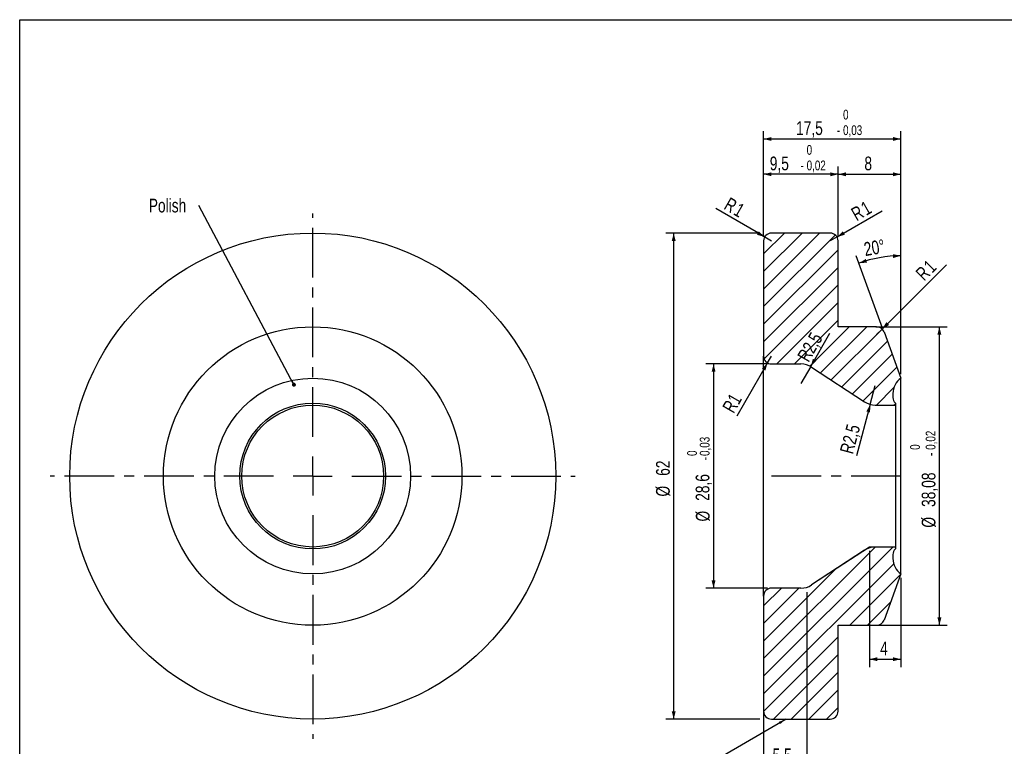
# Model space of a CAD drawing. Header units: millimetres. Extents: x 8 to 484, y -40 to 289.
# Tile 1 of 2: x 8 to 259, y 104 to 289. Entities that reach past the tile are written whole.
import ezdxf

# ---------------------------------------------------------------- set-up
doc = ezdxf.new("R2010")
doc.units = ezdxf.units.MM
doc.linetypes.add('CENTERX2', pattern=[20.319999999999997, 12.7, -2.54, 2.54, -2.54])
for name, color, linetype in [('CENTERLINE', 4, 'CENTERX2'), ('DIMENSIONS', 2, 'Continuous'), ('HATCH', 3, 'Continuous'), ('TEXT', 2, 'Continuous')]:
    doc.layers.add(name, color=color, linetype=linetype)
doc.layers.add('OUTLINE', color=7, linetype='Continuous', lineweight=25)
doc.styles.add('SLDTEXTSTYLE0', font='TXT', dxfattribs={"width": 0.75})
doc.dimstyles.new('SLDDIMSTYLE0', dxfattribs={"dimtxt": 0.18, "dimasz": 1, "dimexe": 0, "dimexo": 0.0625, "dimgap": 0, "dimtad": 0, "dimtih": 1, "dimtoh": 1, "dimdec": 0, "dimrnd": 1e-09, "dimzin": 0, "dimdsep": 46, "dimtxsty": 'Standard', "dimblk1": 'DOT', "dimblk2": 'DOT', "dimsah": 1, "dimcen": 0.09, "dimadec": 0, "dimazin": 0, "dimtfac": 1, "dimtdec": 0, "dimtofl": 0, "dimtmove": 0, "dimatfit": 3, "dimldrblk": 'DOT', "dimfxl": 0, "dimfrac": 2, "dimtolj": 1, "dimtzin": 0, "dimarcsym": 0})
doc.dimstyles.new('SLDDIMSTYLE1', dxfattribs={"dimtxt": 3.5, "dimasz": 2, "dimexe": 0, "dimexo": 0.0625, "dimgap": 0.875, "dimtad": 1, "dimlfac": 0.5, "dimrnd": 1e-09, "dimzin": 12, "dimdsep": 46, "dimtxsty": 'SLDTEXTSTYLE0', "dimsah": 1, "dimcen": 0.09, "dimadec": 0, "dimazin": 3, "dimtfac": 1, "dimtofl": 0, "dimtmove": 0, "dimatfit": 3, "dimfxl": 0, "dimfrac": 2, "dimtolj": 1, "dimtzin": 12, "dimarcsym": 0})
doc.dimstyles.new('SLDDIMSTYLE10', dxfattribs={"dimtxt": 3.5, "dimasz": 2, "dimexe": 0, "dimexo": 0.0625, "dimgap": 0.875, "dimtad": 1, "dimdec": 4, "dimlfac": 0.5, "dimzin": 12, "dimdsep": 46, "dimtxsty": 'SLDTEXTSTYLE0', "dimsah": 1, "dimcen": 0.09, "dimazin": 3, "dimtfac": 1, "dimtofl": 0, "dimtmove": 0, "dimatfit": 3, "dimfxl": 0, "dimfrac": 2, "dimtolj": 1, "dimtzin": 12, "dimarcsym": 0})
doc.dimstyles.new('SLDDIMSTYLE11', dxfattribs={"dimtxt": 0.18, "dimasz": 2, "dimexe": 0, "dimexo": 0.0625, "dimgap": 0, "dimtad": 0, "dimtih": 1, "dimtoh": 1, "dimdec": 0, "dimrnd": 1e-09, "dimzin": 0, "dimdsep": 46, "dimtxsty": 'Standard', "dimsah": 1, "dimcen": 0.09, "dimadec": 0, "dimazin": 0, "dimtfac": 2, "dimtdec": 0, "dimtofl": 0, "dimtmove": 0, "dimatfit": 3, "dimfxl": 0, "dimfrac": 2, "dimtolj": 1, "dimtzin": 0, "dimarcsym": 0})
doc.dimstyles.new('SLDDIMSTYLE2', dxfattribs={"dimtxt": 3.5, "dimasz": 2, "dimexe": 0, "dimexo": 0.0625, "dimgap": 0.875, "dimtad": 1, "dimlfac": 0.5, "dimrnd": 1e-09, "dimzin": 12, "dimdsep": 46, "dimtxsty": 'SLDTEXTSTYLE0', "dimsah": 1, "dimcen": 0.09, "dimadec": 0, "dimazin": 3, "dimtol": 1, "dimtm": 0.02, "dimtfac": 1, "dimtofl": 0, "dimtmove": 0, "dimatfit": 3, "dimfxl": 0, "dimfrac": 2, "dimtolj": 1, "dimarcsym": 0})
doc.dimstyles.new('SLDDIMSTYLE3', dxfattribs={"dimtxt": 3.5, "dimasz": 2, "dimexe": 0, "dimexo": 0.0625, "dimgap": 0.875, "dimtad": 1, "dimdec": 1, "dimlfac": 0.5, "dimrnd": 1e-09, "dimzin": 12, "dimdsep": 46, "dimtxsty": 'SLDTEXTSTYLE0', "dimsah": 1, "dimcen": 0.09, "dimadec": 0, "dimazin": 3, "dimtfac": 1, "dimtdec": 1, "dimtofl": 0, "dimtmove": 0, "dimatfit": 3, "dimfxl": 0, "dimfrac": 2, "dimtolj": 1, "dimtzin": 12, "dimarcsym": 0})
doc.dimstyles.new('SLDDIMSTYLE4', dxfattribs={"dimtxt": 3.5, "dimasz": 2, "dimexe": 0, "dimexo": 0.0625, "dimgap": 0.875, "dimtad": 1, "dimlfac": 0.5, "dimrnd": 1e-09, "dimzin": 12, "dimdsep": 46, "dimtxsty": 'SLDTEXTSTYLE0', "dimsah": 1, "dimcen": 0, "dimadec": 0, "dimazin": 3, "dimtfac": 1, "dimtofl": 0, "dimtmove": 0, "dimatfit": 3, "dimfxl": 0, "dimfrac": 2, "dimtolj": 1, "dimtzin": 12, "dimarcsym": 0})
doc.dimstyles.new('SLDDIMSTYLE5', dxfattribs={"dimtxt": 3.5, "dimasz": 2, "dimexe": 0, "dimexo": 0.0625, "dimgap": 0.875, "dimtad": 1, "dimlfac": 0.5, "dimrnd": 1e-09, "dimzin": 12, "dimdsep": 46, "dimtxsty": 'SLDTEXTSTYLE0', "dimsah": 1, "dimcen": 0, "dimadec": 0, "dimazin": 3, "dimtfac": 1, "dimtofl": 0, "dimtmove": 0, "dimatfit": 3, "dimfxl": 0, "dimfrac": 2, "dimtolj": 1, "dimtzin": 12, "dimarcsym": 0})
doc.dimstyles.new('SLDDIMSTYLE6', dxfattribs={"dimtxt": 3.5, "dimasz": 2, "dimexe": 0, "dimexo": 0.0625, "dimgap": 0.875, "dimtad": 1, "dimlfac": 0.5, "dimrnd": 1e-09, "dimzin": 12, "dimdsep": 46, "dimtxsty": 'SLDTEXTSTYLE0', "dimsah": 1, "dimcen": 0.09, "dimadec": 0, "dimazin": 3, "dimtol": 1, "dimtm": 0.03, "dimtfac": 1, "dimtofl": 0, "dimtmove": 0, "dimatfit": 3, "dimfxl": 0, "dimfrac": 2, "dimtolj": 1, "dimarcsym": 0})
doc.dimstyles.new('SLDDIMSTYLE7', dxfattribs={"dimtxt": 3.5, "dimasz": 2, "dimexe": 0, "dimexo": 0.0625, "dimgap": 0.875, "dimtad": 1, "dimlfac": 0.5, "dimrnd": 1e-09, "dimzin": 12, "dimdsep": 46, "dimtxsty": 'SLDTEXTSTYLE0', "dimsah": 1, "dimcen": 0.09, "dimadec": 0, "dimazin": 3, "dimtol": 1, "dimtm": 0.023, "dimtfac": 1, "dimtofl": 0, "dimtmove": 0, "dimatfit": 3, "dimfxl": 0, "dimfrac": 2, "dimtolj": 1, "dimarcsym": 0})
doc.dimstyles.new('SLDDIMSTYLE8', dxfattribs={"dimtxt": 3.5, "dimasz": 2, "dimexe": 0, "dimexo": 0.0625, "dimgap": 0.875, "dimtad": 1, "dimlfac": 0.5, "dimrnd": 1e-09, "dimzin": 12, "dimdsep": 46, "dimtxsty": 'SLDTEXTSTYLE0', "dimsah": 1, "dimcen": 0.09, "dimadec": 0, "dimazin": 3, "dimtol": 1, "dimtm": 0.03, "dimtfac": 1, "dimtofl": 0, "dimtmove": 0, "dimatfit": 3, "dimfxl": 0, "dimfrac": 2, "dimtolj": 1, "dimarcsym": 0})
doc.dimstyles.new('SLDDIMSTYLE9', dxfattribs={"dimtxt": 3.5, "dimasz": 2, "dimexe": 0, "dimexo": 0.0625, "dimgap": 0.875, "dimtad": 1, "dimlfac": 0.5, "dimrnd": 1e-09, "dimzin": 12, "dimdsep": 46, "dimtxsty": 'SLDTEXTSTYLE0', "dimsah": 1, "dimcen": 0, "dimadec": 0, "dimazin": 3, "dimtfac": 1, "dimtofl": 0, "dimtmove": 0, "dimatfit": 3, "dimfxl": 0, "dimfrac": 2, "dimtolj": 1, "dimtzin": 12, "dimarcsym": 0})
pattern_1 = [(45, (0, 0), (-2.245064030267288, 2.245064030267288), [])]

# ---------------------------------------------------------------- blocks, each defined once
blk = doc.blocks.new('SW_NOTE_0_5')
at = {"layer": 'TEXT', "color": 0, "insert": (-12.80397608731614, 1.763664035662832), "char_height": 3.5, "attachment_point": 1, "style": 'SLDTEXTSTYLE0'}
blk.add_mtext('Polish', dxfattribs=at)
blk = doc.blocks.new('_Dot')
at = {"color": 0, "linetype": 'ByBlock', "lineweight": -2}
blk.add_line((-0.5, 0), (-1, 0), dxfattribs=at)
at = {"color": 0, "linetype": 'ByBlock', "const_width": 0.5}
blk.add_lwpolyline([(-0.25, 0, 1), (0.25, 0, 1)], format="xyb", close=True, dxfattribs=at)
blk = doc.blocks.new('SW_CENTERMARKSYMBOL_0')
at = {"layer": 'CENTERLINE', "color": 0}
for p, q in [((0, 10.00000000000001), (0, 67.00000000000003)), ((0, 0), (0, 5.000000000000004)), ((-9.999999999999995, 0), (-67, 0)), ((0, 0), (-5.000000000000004, 0)), ((0, 0), (0, -4.999999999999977)), ((0, 0), (5.000000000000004, 0)), ((9.999999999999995, 0), (66.99999999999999, 0)), ((0, -9.99999999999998), (0, -66.99999999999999))]:
    blk.add_line(p, q, dxfattribs=at)
blk = doc.blocks.new('_D')
at = {"layer": 'DIMENSIONS'}
for p, q in [((224.8230320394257, 153.4636475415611), (224.8230320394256, 123.8371174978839)), ((232.8230320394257, 146.5900511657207), (232.8230320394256, 123.8371174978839)), ((224.8230320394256, 125.8371174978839), (232.8230320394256, 125.8371174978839))]:
    blk.add_line(p, q, dxfattribs=at)
for points in [[(224.8230320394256, 125.8371174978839), (226.8230320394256, 125.3371174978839), (226.8230320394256, 126.3371174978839)], [(232.8230320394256, 125.8371174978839), (230.8230320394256, 126.3371174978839), (230.8230320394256, 125.3371174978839)]]:
    blk.add_solid(points, dxfattribs=at)
at = {"layer": 'DIMENSIONS', "insert": (227.5299764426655, 130.3488544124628), "char_height": 3.5, "attachment_point": 1, "style": 'SLDTEXTSTYLE0'}
blk.add_mtext('4', dxfattribs=at)
blk = doc.blocks.new('_D_1')
at = {"layer": 'DIMENSIONS'}
for p, q in [((226.4475128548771, 210.6436475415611), (244.6638227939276, 210.643647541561)), ((242.6638227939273, 134.483647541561), (242.6638227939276, 210.643647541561)), ((217.8230320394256, 134.4836475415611), (244.6638227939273, 134.483647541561))]:
    blk.add_line(p, q, dxfattribs=at)
for points in [[(242.6638227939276, 210.643647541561), (242.1638227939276, 208.643647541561), (243.1638227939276, 208.643647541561)], [(242.6638227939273, 134.483647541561), (243.1638227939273, 136.483647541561), (242.1638227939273, 136.483647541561)]]:
    blk.add_solid(points, dxfattribs=at)
at = {"layer": 'DIMENSIONS', "attachment_point": 1, "rotation": 89.9999999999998, "style": 'SLDTEXTSTYLE0'}
for s, insert, char_height in [('0,02', (239.1640899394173, 179.2602159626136), 2.5), ('0', (235.1963339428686, 179.2602159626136), 2.5), ('-', (239.1640899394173, 177.6971605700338), 2.5), ('38,08', (238.1520858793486, 164.6804116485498), 3.5), ('%%c', (238.1520857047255, 159.4031393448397), 3.5)]:
    blk.add_mtext(s, dxfattribs=dict(at, insert=insert, char_height=char_height))
blk = doc.blocks.new('_D_2')
at = {"layer": 'DIMENSIONS'}
for p, q in [((196.823032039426, 234.5636475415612), (172.8746685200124, 234.5636475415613)), ((174.874668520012, 110.5636475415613), (174.8746685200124, 234.5636475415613)), ((196.8230320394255, 110.5636475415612), (172.874668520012, 110.5636475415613))]:
    blk.add_line(p, q, dxfattribs=at)
for points in [[(174.8746685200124, 234.5636475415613), (174.3746685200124, 232.5636475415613), (175.3746685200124, 232.5636475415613)], [(174.874668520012, 110.5636475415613), (175.374668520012, 112.5636475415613), (174.374668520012, 112.5636475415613)]]:
    blk.add_solid(points, dxfattribs=at)
at = {"layer": 'DIMENSIONS', "char_height": 3.5, "attachment_point": 1, "rotation": 89.9999999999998, "style": 'SLDTEXTSTYLE0'}
for s, insert in [('62', (170.3629316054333, 172.6172305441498)), ('%%c', (170.3629314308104, 167.3399582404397))]:
    blk.add_mtext(s, dxfattribs=dict(at, insert=insert))
blk = doc.blocks.new('_D_3')
at = {"layer": 'DIMENSIONS'}
for p, q in [((197.8230320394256, 142.9636475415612), (197.8230320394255, 96.54561076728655)), ((208.8230320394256, 142.9636475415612), (208.8230320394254, 96.54561076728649)), ((208.8230320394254, 98.54561076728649), (197.8230320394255, 98.54561076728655))]:
    blk.add_line(p, q, dxfattribs=at)
for points in [[(197.8230320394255, 98.54561076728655), (199.8230320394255, 98.04561076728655), (199.8230320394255, 99.04561076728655)], [(208.8230320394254, 98.54561076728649), (206.8230320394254, 99.04561076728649), (206.8230320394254, 98.04561076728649)]]:
    blk.add_solid(points, dxfattribs=at)
at = {"layer": 'DIMENSIONS', "insert": (200.0910621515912, 103.0573476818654), "char_height": 3.5, "attachment_point": 1, "style": 'SLDTEXTSTYLE0'}
blk.add_mtext('5,5', dxfattribs=at)
blk = doc.blocks.new('_D_4')
at = {"layer": 'DIMENSIONS'}
for q in [(185.5801495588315, 240.7867795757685), (199.823032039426, 232.5636475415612)]:
    blk.add_line((198.0909812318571, 233.5636475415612), q, dxfattribs=at)
blk.add_solid([(198.0909812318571, 233.5636475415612), (196.6089304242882, 234.9966602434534), (196.1089304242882, 234.130634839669)], dxfattribs=at)
at = {"layer": 'DIMENSIONS', "char_height": 3.5, "attachment_point": 1, "rotation": 329.99999999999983, "style": 'SLDTEXTSTYLE0'}
for s, insert in [('R', (189.1775154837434, 243.842600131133)), ('1', (191.6312812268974, 242.4259178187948))]:
    blk.add_mtext(s, dxfattribs=dict(at, insert=insert))
blk = doc.blocks.new('_D_5')
at = {"layer": 'DIMENSIONS'}
for q in [(244.4355900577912, 226.4269614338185), (226.6522761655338, 208.6436475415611)]:
    blk.add_line((228.0664897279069, 210.0578611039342), q, dxfattribs=at)
blk.add_solid([(228.0664897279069, 210.0578611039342), (229.8342566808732, 211.118521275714), (229.1271498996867, 211.8256280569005)], dxfattribs=at)
at = {"layer": 'DIMENSIONS', "char_height": 3.5, "attachment_point": 1, "rotation": 45.00000000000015, "style": 'SLDTEXTSTYLE0'}
for s, insert in [('R', (236.3082748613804, 224.6464126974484)), ('1', (238.3117662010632, 226.6499040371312))]:
    blk.add_mtext(s, dxfattribs=dict(at, insert=insert))
blk = doc.blocks.new('_D_6')
at = {"layer": 'DIMENSIONS'}
for p, q in [((197.823032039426, 233.5636475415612), (197.823032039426, 260.5636475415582)), ((232.8230320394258, 198.5372439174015), (232.8230320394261, 260.5636475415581)), ((197.823032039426, 258.5636475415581), (232.8230320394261, 258.5636475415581))]:
    blk.add_line(p, q, dxfattribs=at)
for points in [[(197.823032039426, 258.5636475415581), (199.823032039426, 258.0636475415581), (199.823032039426, 259.0636475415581)], [(232.8230320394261, 258.5636475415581), (230.8230320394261, 259.0636475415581), (230.8230320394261, 258.0636475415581)]]:
    blk.add_solid(points, dxfattribs=at)
at = {"layer": 'DIMENSIONS', "attachment_point": 1, "style": 'SLDTEXTSTYLE0'}
for s, insert, char_height in [('0', (218.0871308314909, 266.031136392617), 2.5), ('17,5', (206.0949934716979, 263.075384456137), 3.5), ('0,03', (218.0871308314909, 262.0633803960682), 2.5), ('-', (216.5240754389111, 262.0633803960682), 2.5)]:
    blk.add_mtext(s, dxfattribs=dict(at, insert=insert, char_height=char_height))
blk = doc.blocks.new('_D_7')
at = {"layer": 'DIMENSIONS'}
for p, q in [((216.8230320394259, 233.5636475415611), (216.823032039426, 251.5636475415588)), ((232.8230320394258, 198.5372439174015), (232.823032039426, 251.5636475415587)), ((216.823032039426, 249.5636475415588), (232.823032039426, 249.5636475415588))]:
    blk.add_line(p, q, dxfattribs=at)
for points in [[(216.823032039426, 249.5636475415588), (218.823032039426, 249.0636475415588), (218.823032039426, 250.0636475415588)], [(232.823032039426, 249.5636475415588), (230.823032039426, 250.0636475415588), (230.823032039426, 249.0636475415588)]]:
    blk.add_solid(points, dxfattribs=at)
at = {"layer": 'DIMENSIONS', "insert": (223.5305054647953, 254.0753844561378), "char_height": 3.5, "attachment_point": 1, "style": 'SLDTEXTSTYLE0'}
blk.add_mtext('8', dxfattribs=at)
blk = doc.blocks.new('_D_8')
at = {"layer": 'DIMENSIONS'}
for p, q in [((197.823032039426, 233.5636475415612), (197.823032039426, 251.5636475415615)), ((216.8230320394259, 233.5636475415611), (216.823032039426, 251.5636475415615)), ((216.823032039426, 249.5636475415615), (197.823032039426, 249.5636475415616))]:
    blk.add_line(p, q, dxfattribs=at)
for points in [[(197.823032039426, 249.5636475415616), (199.823032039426, 249.0636475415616), (199.823032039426, 250.0636475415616)], [(216.823032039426, 249.5636475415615), (214.823032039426, 250.0636475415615), (214.823032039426, 249.0636475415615)]]:
    blk.add_solid(points, dxfattribs=at)
at = {"layer": 'DIMENSIONS', "attachment_point": 1, "style": 'SLDTEXTSTYLE0'}
for s, insert, char_height in [('0', (208.7946042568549, 257.0311363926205), 2.5), ('9,5', (199.3875200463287, 254.0753844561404), 3.5), ('-', (207.2315488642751, 253.0633803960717), 2.5), ('0,02', (208.7946042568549, 253.0633803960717), 2.5)]:
    blk.add_mtext(s, dxfattribs=dict(at, insert=insert, char_height=char_height))
blk = doc.blocks.new('_D_9')
at = {"layer": 'DIMENSIONS'}
for q in [(228.0683729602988, 240.2108486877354), (214.8230320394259, 232.5636475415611)]:
    blk.add_line((216.5550828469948, 233.5636475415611), q, dxfattribs=at)
blk.add_solid([(216.5550828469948, 233.5636475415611), (218.5371336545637, 234.1306348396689), (218.0371336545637, 234.9966602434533)], dxfattribs=at)
at = {"layer": 'DIMENSIONS', "char_height": 3.5, "attachment_point": 1, "rotation": 29.999999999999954, "style": 'SLDTEXTSTYLE0'}
for s, insert in [('R', (219.785168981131, 240.5459432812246)), ('1', (222.238934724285, 241.9626255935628))]:
    blk.add_mtext(s, dxfattribs=dict(at, insert=insert))
blk = doc.blocks.new('_D_10')
at = {"layer": 'DIMENSIONS'}
for p, q in [((198.8230320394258, 201.1636475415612), (183.0411494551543, 201.1636475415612)), ((185.0411494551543, 201.1636475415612), (185.0411494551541, 143.9636475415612)), ((198.8230320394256, 143.9636475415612), (183.0411494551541, 143.9636475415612))]:
    blk.add_line(p, q, dxfattribs=at)
for points in [[(185.0411494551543, 201.1636475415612), (184.5411494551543, 199.1636475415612), (185.5411494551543, 199.1636475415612)], [(185.0411494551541, 143.9636475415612), (185.5411494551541, 145.9636475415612), (184.5411494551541, 145.9636475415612)]]:
    blk.add_solid(points, dxfattribs=at)
at = {"layer": 'DIMENSIONS', "attachment_point": 1, "rotation": 90.0000000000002, "style": 'SLDTEXTSTYLE0'}
for s, insert, char_height in [('0,03', (181.5254245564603, 177.6962686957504), 2.5), ('0', (178.2927857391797, 177.6962686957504), 2.5), ('-', (181.5254245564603, 176.5886299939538), 2.5), ('28,6', (180.4759401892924, 166.2441852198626), 3.5), ('%%c', (180.5294123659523, 160.9657478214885), 3.5)]:
    blk.add_mtext(s, dxfattribs=dict(at, insert=insert, char_height=char_height))
blk = doc.blocks.new('_D_11')
at = {"layer": 'DIMENSIONS'}
for q in [(214.7353174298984, 208.9919239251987), (207.3289086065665, 196.1636475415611)]:
    blk.add_line((209.8289086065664, 200.4937745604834), q, dxfattribs=at)
blk.add_solid([(209.8289086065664, 200.4937745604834), (211.2619213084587, 201.9758253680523), (210.3958959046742, 202.4758253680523)], dxfattribs=at)
at = {"layer": 'DIMENSIONS', "insert": (206.2582449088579, 203.148250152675), "char_height": 3.5, "attachment_point": 1, "rotation": 60.0000000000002, "style": 'SLDTEXTSTYLE0'}
blk.add_mtext('R2,5', dxfattribs=at)
blk = doc.blocks.new('_D_12')
at = {"layer": 'DIMENSIONS'}
for q in [(226.3171554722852, 195.663647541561), (221.5131906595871, 177.7350067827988)]:
    blk.add_line((225.0230602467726, 190.8340184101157), q, dxfattribs=at)
blk.add_solid([(225.0230602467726, 190.8340184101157), (224.022459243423, 189.0315762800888), (224.9883850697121, 188.7727572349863)], dxfattribs=at)
at = {"layer": 'DIMENSIONS', "insert": (217.2052788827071, 178.8893082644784), "char_height": 3.5, "attachment_point": 1, "rotation": 74.99999999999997, "style": 'SLDTEXTSTYLE0'}
blk.add_mtext('R2,5', dxfattribs=at)
blk = doc.blocks.new('_D_13')
at = {"layer": 'DIMENSIONS'}
for q in [(190.9917780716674, 187.8674669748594), (199.8230320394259, 203.1636475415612)]:
    blk.add_line((198.8230320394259, 201.4315967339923), q, dxfattribs=at)
blk.add_solid([(198.8230320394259, 201.4315967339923), (197.3900193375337, 199.9495459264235), (198.2560447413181, 199.4495459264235)], dxfattribs=at)
at = {"layer": 'DIMENSIONS', "insert": (187.1237045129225, 190.1007002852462), "char_height": 3.5, "attachment_point": 1, "rotation": 60.000000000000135, "style": 'SLDTEXTSTYLE0'}
blk.add_mtext('R1', dxfattribs=at)
blk = doc.blocks.new('_D_14')
at = {"layer": 'DIMENSIONS'}
for p, q in [((228.1896412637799, 210.2673804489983), (221.4622083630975, 228.75085043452)), ((232.8230320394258, 198.5372439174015), (232.823032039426, 230.7540701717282))]:
    blk.add_line(p, q, dxfattribs=at)
blk.add_arc((232.8230320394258, 197.5372439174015), 31.21682625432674, 89.9999999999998, 109.9999999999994, dxfattribs=at)
for points in [[(232.823032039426, 228.7540701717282), (230.8080629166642, 229.1898446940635), (230.8400477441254, 228.1903563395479)], [(222.1462486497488, 226.8714651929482), (224.2024458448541, 227.0199680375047), (223.8906566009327, 227.970119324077)]]:
    blk.add_solid(points, dxfattribs=at)
at = {"layer": 'DIMENSIONS', "insert": (223.1528559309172, 232.1118648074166), "char_height": 3.5, "attachment_point": 1, "rotation": 10.000000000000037, "style": 'SLDTEXTSTYLE0'}
blk.add_mtext('20°', dxfattribs=at)

msp = doc.modelspace()

# ---------------------------------------------------------------- hatches: boundary and pattern name
at = {"layer": 'HATCH'}
h = msp.add_hatch(dxfattribs=at)
h.set_pattern_fill('ANSI31', color=256, angle=2.8e-322, style=0)
h.set_pattern_definition(pattern_1)
edge = h.paths.add_edge_path(flags=0)
edge.add_arc((226.6522761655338, 208.6436475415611), 2, 20.00000000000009, 89.99999999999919)
edge.add_line((226.6522761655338, 210.6436475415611), (216.8230320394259, 210.6436475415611))
edge.add_line((216.8230320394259, 210.6436475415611), (216.8230320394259, 232.5636475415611))
edge.add_arc((214.8230320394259, 232.5636475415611), 2, 0, 89.99999999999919)
edge.add_line((214.823032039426, 234.5636475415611), (199.823032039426, 234.5636475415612))
edge.add_arc((199.823032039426, 232.5636475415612), 2, 89.99999999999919, 179.9999999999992)
edge.add_line((197.823032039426, 232.5636475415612), (197.8230320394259, 203.1636475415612))
edge.add_arc((199.8230320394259, 203.1636475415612), 2, 180, 270)
edge.add_line((199.8230320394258, 201.1636475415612), (207.3289086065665, 201.1636475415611))
edge.add_arc((207.3289086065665, 196.1636475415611), 5, 56.7251120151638, 89.99999999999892, ccw=False)
edge.add_line((210.0721908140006, 200.3438870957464), (223.5738732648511, 191.4834079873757))
edge.add_arc((226.3171554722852, 195.663647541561), 5, 236.7251120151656, 270.0000000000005)
edge.add_line((226.3171554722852, 190.663647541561), (231.4230320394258, 190.663647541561))
edge.add_line((231.4230320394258, 190.663647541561), (231.4230320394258, 191.1636475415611))
edge.add_arc((232.8230320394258, 192.5919332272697), 2, 180, 225.5729959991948, ccw=False)
edge.add_line((230.8230320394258, 192.5919332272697), (230.8230320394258, 193.6385261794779))
edge.add_arc((235.6230320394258, 193.6385261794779), 4.799999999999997, 125.68533471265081, 179.9999999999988, ccw=False)
edge.add_line((232.8230320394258, 197.5372439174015), (228.5316614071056, 209.3276878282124))
h = msp.add_hatch(dxfattribs=at)
h.set_pattern_fill('ANSI31', color=256, angle=2.8e-322, style=0)
h.set_pattern_definition(pattern_1)
edge = h.paths.add_edge_path(flags=0)
edge.add_arc((235.6230320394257, 151.4887689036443), 4.799999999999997, 179.9999999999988, 234.3146652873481, ccw=False)
edge.add_line((230.8230320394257, 151.4887689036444), (230.8230320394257, 152.5353618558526))
edge.add_arc((232.8230320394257, 152.5353618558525), 2, 134.4270040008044, 179.9999999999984, ccw=False)
edge.add_line((231.4230320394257, 153.9636475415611), (231.4230320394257, 154.4636475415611))
edge.add_line((231.4230320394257, 154.4636475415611), (226.317155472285, 154.4636475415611))
edge.add_arc((226.317155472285, 149.4636475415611), 5, 90, 123.2748879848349)
edge.add_line((223.5738732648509, 153.6438870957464), (210.0721908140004, 144.7834079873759))
edge.add_arc((207.3289086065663, 148.9636475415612), 5, 269.99999999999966, 303.2748879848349, ccw=False)
edge.add_line((207.3289086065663, 143.9636475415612), (199.8230320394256, 143.9636475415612))
edge.add_arc((199.8230320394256, 141.9636475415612), 2, 90, 180)
edge.add_line((197.8230320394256, 141.9636475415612), (197.8230320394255, 112.5636475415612))
edge.add_arc((199.8230320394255, 112.5636475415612), 2, 180, 270.0000000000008)
edge.add_line((199.8230320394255, 110.5636475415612), (214.8230320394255, 110.5636475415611))
edge.add_arc((214.8230320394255, 112.5636475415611), 2, 270.0000000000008, 360.0000000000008)
edge.add_line((216.8230320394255, 112.5636475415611), (216.8230320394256, 134.4836475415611))
edge.add_line((216.8230320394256, 134.4836475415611), (226.6522761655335, 134.4836475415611))
edge.add_arc((226.6522761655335, 136.4836475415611), 2, 270.0000000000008, 340.0000000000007)
edge.add_line((228.5316614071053, 135.7996072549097), (232.8230320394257, 147.5900511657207))

# ---------------------------------------------------------------- linework, layer by layer
at = {"layer": 'CENTERLINE'}
msp.add_line((232.8230320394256, 172.5636475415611), (197.8230320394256, 172.5636475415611), dxfattribs=at)
at = {"layer": 'OUTLINE'}
for p, q in [((8.000000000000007, 289), (412, 289)), ((8.000000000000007, 8.000000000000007), (8.000000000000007, 289)), ((214.8230320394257, 234.5636475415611), (199.8230320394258, 234.5636475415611)), ((197.8230320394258, 232.5636475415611), (197.8230320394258, 203.1636475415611)), ((216.8230320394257, 210.6436475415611), (216.8230320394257, 232.5636475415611)), ((226.6522761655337, 210.6436475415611), (216.8230320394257, 210.6436475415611)), ((228.5316614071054, 209.3276878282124), (232.8230320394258, 197.5372439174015)), ((197.8230320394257, 141.9636475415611), (197.8230320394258, 203.1636475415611)), ((199.8230320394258, 201.163647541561), (207.3289086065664, 201.163647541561)), ((210.0721908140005, 200.3438870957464), (223.573873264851, 191.4834079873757)), ((232.8230320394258, 147.5900511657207), (232.8230320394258, 197.5372439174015)), ((230.8230320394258, 193.6385261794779), (230.8230320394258, 192.5919332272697)), ((231.4230320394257, 191.1636475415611), (231.4230320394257, 190.663647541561)), ((226.3171554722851, 190.663647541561), (231.4230320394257, 190.663647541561)), ((231.4230320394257, 190.663647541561), (231.4230320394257, 154.4636475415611)), ((224.8230320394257, 154.4636475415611), (210.0721908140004, 144.7834079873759)), ((223.573873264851, 153.6438870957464), (210.0721908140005, 144.7834079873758)), ((231.4230320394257, 154.4636475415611), (224.8230320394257, 154.4636475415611)), ((231.4230320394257, 154.4636475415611), (226.3171554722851, 154.4636475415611)), ((231.4230320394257, 154.4636475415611), (231.4230320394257, 153.9636475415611)), ((230.8230320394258, 152.5353618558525), (230.8230320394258, 151.4887689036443)), ((232.8230320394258, 147.5900511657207), (228.5316614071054, 135.7996072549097)), ((207.3289086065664, 143.9636475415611), (199.8230320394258, 143.9636475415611)), ((197.8230320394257, 141.9636475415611), (197.8230320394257, 112.5636475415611)), ((216.8230320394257, 134.4836475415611), (226.6522761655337, 134.4836475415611)), ((216.8230320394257, 112.5636475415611), (216.8230320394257, 134.4836475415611)), ((199.8230320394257, 110.5636475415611), (214.8230320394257, 110.5636475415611))]:
    msp.add_line(p, q, dxfattribs=at)
for centre, radius in [((82.76102136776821, 172.563647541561), 62), ((82.76102136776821, 172.563647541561), 38.07999999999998), ((82.76102136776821, 172.563647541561), 24.97359637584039), ((82.76102136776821, 172.5636475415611), 18.60000000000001), ((82.76102136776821, 172.563647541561), 18.09999999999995)]:
    msp.add_circle(centre, radius, dxfattribs=at)
for centre, radius, start, end in [((199.8230320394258, 232.5636475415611), 2, 90, 179.9999999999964), ((214.8230320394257, 232.5636475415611), 2, 9.8895816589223e-14, 90), ((226.6522761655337, 208.6436475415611), 2, 19.99999999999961, 90), ((199.8230320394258, 203.1636475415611), 2.000000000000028, 179.9999999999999, 270.0000000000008), ((207.3289086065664, 196.163647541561), 5.000000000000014, 56.72511201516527, 90), ((235.6230320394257, 193.6385261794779), 4.800000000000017, 125.6853347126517, 179.9999999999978), ((226.3171554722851, 195.663647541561), 5.000000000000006, 236.7251120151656, 270.0000000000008), ((232.8230320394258, 192.5919332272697), 2.000000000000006, 179.9999999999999, 225.5729959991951), ((226.3171554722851, 149.4636475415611), 5, 89.99999999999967, 123.2748879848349), ((232.8230320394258, 152.5353618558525), 2.000000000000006, 134.4270040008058, 179.9999999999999), ((235.6230320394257, 151.4887689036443), 4.800000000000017, 179.9999999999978, 234.3146652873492), ((199.8230320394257, 141.9636475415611), 2, 89.99999999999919, 179.9999999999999), ((207.3289086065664, 148.9636475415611), 5, 270.0000000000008, 303.2748879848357), ((226.6522761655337, 136.4836475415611), 2, 270.0000000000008, 340.0000000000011), ((199.8230320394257, 112.5636475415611), 2, 179.9999999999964, 270.0000000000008), ((214.8230320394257, 112.5636475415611), 2, 270.0000000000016, 9.889581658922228e-14)]:
    msp.add_arc(centre, radius, start, end, dxfattribs=at)

# ---------------------------------------------------------------- block references
at = {"layer": 'CENTERLINE'}
msp.add_blockref('SW_CENTERMARKSYMBOL_0', (82.76102136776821, 172.5636475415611), dxfattribs=at)
at = {"layer": 'TEXT'}
msp.add_blockref('SW_NOTE_0_5', (53.73968608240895, 241.5632009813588), dxfattribs=at)

# ---------------------------------------------------------------- dimensions: what is measured, and where the dimension line sits
at = {"layer": 'DIMENSIONS'}
for base, p1, p2, dimstyle, picture, middle in [((232.8230320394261, 258.5636475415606), (197.823032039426, 232.5636475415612), (232.8230320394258, 197.5372439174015), 'SLDDIMSTYLE6', '_D_6', (215.323032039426, 258.5636475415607)), ((197.823032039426, 249.5636475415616), (216.8230320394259, 232.5636475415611), (197.823032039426, 232.5636475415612), 'SLDDIMSTYLE7', '_D_8', (207.323032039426, 249.5636475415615)), ((232.823032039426, 249.5636475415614), (216.8230320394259, 232.5636475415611), (232.8230320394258, 197.5372439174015), 'SLDDIMSTYLE1', '_D_7', (224.823032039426, 249.5636475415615)), ((232.8230320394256, 125.8371174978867), (224.8230320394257, 154.4636475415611), (232.8230320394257, 147.5900511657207), 'SLDDIMSTYLE1', '_D', (228.8230320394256, 125.8371174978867)), ((197.8230320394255, 98.54561076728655), (208.8230320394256, 143.9636475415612), (197.8230320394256, 143.9636475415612), 'SLDDIMSTYLE3', '_D_3', (203.3230320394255, 98.54561076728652))]:
    dim = msp.add_linear_dim(base=base, p1=p1, p2=p2, dimstyle=dimstyle, dxfattribs=at)
    dim.commit()
    dim.dimension.update_dxf_attribs({"geometry": picture, "text_midpoint": middle, "dimtype": 160})
for center, mpoint, dimstyle, picture, middle in [((199.823032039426, 232.5636475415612), (198.0909812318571, 233.5636475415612), 'SLDDIMSTYLE4', '_D_4', (189.042550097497, 238.7877774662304)), ((214.8230320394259, 232.5636475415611), (216.5550828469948, 233.5636475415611), 'SLDDIMSTYLE5', '_D_9', (224.6295830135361, 238.2254666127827)), ((226.6522761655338, 208.6436475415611), (228.0664897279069, 210.0578611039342), 'SLDDIMSTYLE5', '_D_5', (241.5253388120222, 223.5167101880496)), ((207.3289086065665, 196.1636475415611), (209.8289086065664, 200.4937745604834), 'SLDDIMSTYLE9', '_D_11', (212.5849635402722, 205.2673944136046)), ((199.8230320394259, 203.1636475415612), (198.8230320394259, 201.4315967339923), 'SLDDIMSTYLE9', '_D_13', (192.2229777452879, 189.9999600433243)), ((226.3171554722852, 195.663647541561), (225.0230602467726, 190.8340184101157), 'SLDDIMSTYLE9', '_D_12', (222.6481306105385, 181.9706330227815))]:
    dim = msp.add_radius_dim(center=center, mpoint=mpoint, dimstyle=dimstyle, dxfattribs=at)
    dim.commit()
    dim.dimension.update_dxf_attribs({"geometry": picture, "text_midpoint": middle, "dimtype": 164})
for base, p1, p2, dimstyle, picture, middle in [((172.0975007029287, 234.5636475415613), (197.8230320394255, 110.5636475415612), (197.823032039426, 234.5636475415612), 'SLDDIMSTYLE3', '_D_2', (172.0975007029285, 172.5636475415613)), ((242.6638227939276, 210.643647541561), (216.8230320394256, 134.4836475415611), (216.8230320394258, 210.6436475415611), 'SLDDIMSTYLE2', '_D_1', (242.6638227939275, 172.563647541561)), ((185.0411494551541, 143.9636475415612), (199.8230320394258, 201.1636475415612), (199.8230320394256, 143.9636475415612), 'SLDDIMSTYLE8', '_D_10', (185.0411494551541, 172.5636475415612))]:
    dim = msp.add_linear_dim(base=base, p1=p1, p2=p2, angle=90.0000000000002, text='%%c<>', dimstyle=dimstyle, dxfattribs=at)
    dim.commit()
    dim.dimension.update_dxf_attribs({"geometry": picture, "text_midpoint": middle, "dimtype": 160})
dim = msp.add_angular_dim_2l(base=(227.402287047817, 228.2798164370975), line1=((232.8230320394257, 147.5900511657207), (232.8230320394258, 197.5372439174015)), line2=((228.5316614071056, 209.3276878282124), (232.8230320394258, 197.5372439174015)), dimstyle='SLDDIMSTYLE10', dxfattribs=at)
dim.commit()
dim.dimension.update_dxf_attribs({"geometry": '_D_14', "text_midpoint": (227.402287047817, 228.2798164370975), "dimtype": 162})

# ---------------------------------------------------------------- leaders
at = {"layer": 'TEXT'}
for points, dimstyle in [([(77.97619733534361, 195.8723628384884), (53.73968608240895, 241.5632009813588)], 'SLDDIMSTYLE0'), ([(203.5680226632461, 110.5636475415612), (168.1445211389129, 89.99137187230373)], 'SLDDIMSTYLE11')]:
    msp.add_leader(points, dimstyle=dimstyle, dxfattribs=at)

doc.saveas('drawing.dxf')
